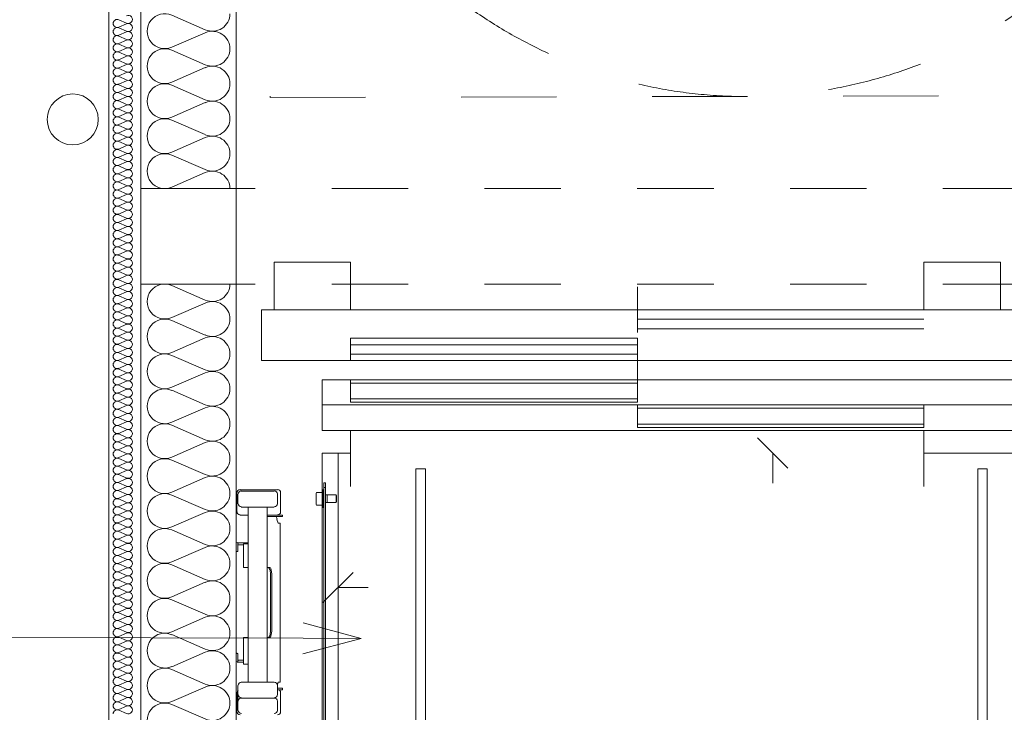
# Model space of a CAD drawing. Header units: millimetres. Extents: x 204754 to 495640, y -178579 to -98814.
# Tile 45 of 179: x 218993 to 220540, y -124961 to -123872. Entities that reach past the tile are written whole.
import ezdxf

# ---------------------------------------------------------------- set-up
doc = ezdxf.new("R2010")
doc.units = ezdxf.units.MM
doc.header["$MEASUREMENT"] = 0
doc.linetypes.add('Dashed', pattern=[300, 150, -150])
doc.linetypes.add('Przerywana', pattern=[240, 120, -120])
doc.layers.get('0').update_dxf_attribs({"color": 252, "lineweight": 5})
for name, color, linetype, lineweight in [('2D - Rysunki i Obrazki_Nr_pióra__47', 252, 'Continuous', 5), ('830-G Teksty Etykiety_Nr_pióra__64', 252, 'Continuous', 5), ('Nowe_320-W Umeblowanie_Nr_pióra__103', 252, 'Continuous', 5), ('Nowe_320-W Umeblowanie_Nr_pióra__181', 252, 'Continuous', 5), ('Nowe_820-G Rysunki Obrazki_Nr_pióra__1', 252, 'Continuous', 5), ('Nowe_820-G Rysunki Obrazki_Nr_pióra__161', 252, 'Continuous', 5), ('Nowe_820-G Rysunki Obrazki_Nr_pióra__27', 252, 'Continuous', 5), ('Nowe_820-G Rysunki Obrazki_Nr_pióra__84', 252, 'Continuous', 5), ('Nowe_Nowe_220(1)-A Ściany zewnętrzne_Nr_pióra__1', 252, 'Continuous', 5)]:
    doc.layers.add(name, color=color, linetype=linetype, lineweight=lineweight)

# ---------------------------------------------------------------- blocks, each defined once
blk = doc.blocks.new('podkład 20251118')
at = {"color": 252, "linetype": 'Continuous', "lineweight": 5}
for p, q in [((220199.9, -124576.8), (220152.4, -124529.3)), ((220176.1, -124553.1), (220176.1, -124600.6)), ((219517.2, -124740.6), (219469.7, -124788.1)), ((219493.4, -124764.4), (219540.9, -124764.4)), ((219529.6, -124844.3), (219438.4, -124844.1))]:
    blk.add_line(p, q, dxfattribs=at)
at = {"color": 252, "linetype": 'Continuous', "lineweight": 5, "flags": 128}
blk.add_lwpolyline([(219438.4, -124819.7), (219529.6, -124844.3), (219438.3, -124868.6)], dxfattribs=at)
at = {"layer": '2D - Rysunki i Obrazki_Nr_pióra__47', "color": 252, "linetype": 'Dashed', "lineweight": 5}
for p, q in [((219382.9, -122492.2), (219386.6, -123994.6)), ((219386.6, -123994.6), (220887, -123990.9))]:
    blk.add_line(p, q, dxfattribs=at)
blk.add_circle((220135.8, -123242.8), 750.2, dxfattribs=at)
at = {"layer": '830-G Teksty Etykiety_Nr_pióra__64', "color": 252, "linetype": 'Continuous', "lineweight": 5}
blk.add_line((219438.4, -124844.1), (214933.4, -124834.7), dxfattribs=at)
at = {"layer": 'Nowe_320-W Umeblowanie_Nr_pióra__103', "color": 252, "linetype": 'Continuous', "lineweight": 5}
for p, q in [((219232.3, -123865.2), (219284.8, -123888.1)), ((219284.8, -123892.7), (219232.3, -123915.5)), ((219232.3, -123920.2), (219284.8, -123943)), ((219284.8, -123947.6), (219232.3, -123970.5)), ((219232.3, -123975.1), (219284.8, -123998)), ((219284.8, -124002.6), (219232.3, -124025.5)), ((219232.3, -124030.1), (219284.8, -124052.9)), ((219284.8, -124057.6), (219232.3, -124080.4)), ((219232.3, -124085), (219284.8, -124107.9)), ((219284.8, -124112.5), (219232.3, -124135.4)), ((219232.3, -124290), (219284.8, -124312.8)), ((219284.8, -124317.4), (219232.3, -124340.2)), ((219232.3, -124344.8), (219284.8, -124367.7)), ((219284.8, -124372.3), (219232.3, -124395.1)), ((219232.3, -124399.7), (219284.8, -124422.5)), ((219284.8, -124427.1), (219232.3, -124449.9)), ((219232.3, -124454.5), (219284.8, -124477.4)), ((219284.8, -124482), (219232.3, -124504.8)), ((219232.3, -124509.4), (219284.8, -124532.2)), ((219284.8, -124536.8), (219232.3, -124559.6)), ((219232.3, -124564.3), (219284.8, -124587.1)), ((219284.8, -124591.7), (219232.3, -124614.5)), ((219232.3, -124619.1), (219284.8, -124641.9)), ((219284.8, -124646.5), (219232.3, -124669.3)), ((219232.3, -124674), (219284.8, -124696.8)), ((219284.8, -124701.4), (219232.3, -124724.2)), ((219232.3, -124728.8), (219284.8, -124751.6)), ((219284.8, -124756.2), (219232.3, -124779.1)), ((219232.3, -124783.7), (219284.8, -124806.5)), ((219284.8, -124811.1), (219232.3, -124833.9)), ((219232.3, -124838.5), (219284.8, -124861.3)), ((219284.8, -124865.9), (219232.3, -124888.8)), ((219232.3, -124893.4), (219284.8, -124916.2)), ((219284.8, -124920.8), (219232.3, -124943.6)), ((219232.3, -124948.2), (219284.8, -124971))]:
    blk.add_line(p, q, dxfattribs=at)
at = {"layer": 'Nowe_320-W Umeblowanie_Nr_pióra__103', "color": 252, "linetype": 'Continuous', "lineweight": 5, "extrusion": (0, 0, -1)}
for centre, major_axis, ratio, start_param, end_param in [((219221.2, -123890.4), (27.6, 0), 0.993872, 1.158002, 5.125182), ((219295.9, -123862.9), (27.6, 0), 0.993872, 0, 1.98359), ((219295.9, -123917.9), (-27.6, 0), 0.993872, 1.158003, 3.141593), ((219221.2, -123945.3), (27.6, 0), 0.993872, 1.158002, 5.125182), ((219295.9, -123917.9), (27.6, 0), 0.993872, 0, 1.98359), ((219295.9, -123972.8), (-27.6, 0), 0.993872, 1.158003, 3.141593), ((219221.2, -124000.3), (27.6, 0), 0.993872, 1.158002, 5.125182), ((219295.9, -123972.8), (27.6, 0), 0.993872, 0, 1.98359), ((219295.9, -124027.8), (-27.6, 0), 0.993872, 1.158003, 3.141593), ((219221.2, -124055.2), (27.6, 0), 0.993872, 1.158002, 5.125182), ((219295.9, -124027.8), (27.6, 0), 0.993872, 0, 1.98359), ((219295.9, -124082.7), (-27.6, 0), 0.993872, 1.158003, 3.141593), ((219221.2, -124110.2), (27.6, 0), 0.993872, 1.158002, 5.125182), ((219295.9, -124082.7), (27.6, 0), 0.993872, 0, 1.98359), ((219295.9, -124137.7), (-27.6, 0), 0.993872, 1.158003, 3.141593), ((219221.2, -124315.1), (-27.6, 0), 0.991967, 4.299595, 8.266775), ((219295.9, -124287.7), (27.6, 0), 0.991967, 0, 1.98359), ((219295.9, -124342.5), (-27.6, 0), 0.991967, 1.158003, 3.141593), ((219221.2, -124370), (-27.6, 0), 0.991967, 4.299595, 8.266775), ((219295.9, -124342.5), (27.6, 0), 0.991967, 0, 1.98359), ((219295.9, -124397.4), (27.6, 0), 0.991967, 4.299596, 6.283185), ((219221.2, -124424.8), (27.6, 0), 0.991967, 1.158002, 5.125182), ((219295.9, -124397.4), (27.6, 0), 0.991967, 0, 1.98359), ((219295.9, -124452.2), (-27.6, 0), 0.991967, 1.158003, 3.141593), ((219221.2, -124479.7), (-27.6, 0), 0.991967, 4.299595, 8.266775), ((219295.9, -124452.2), (27.6, 0), 0.991967, 0, 1.98359), ((219295.9, -124507.1), (-27.6, 0), 0.991967, 1.158003, 3.141593), ((219221.2, -124534.5), (-27.6, 0), 0.991967, 4.299595, 8.266775), ((219295.9, -124507.1), (27.6, 0), 0.991967, 0, 1.98359), ((219295.9, -124561.9), (27.6, 0), 0.991967, 4.299596, 6.283185), ((219221.2, -124589.4), (-27.6, 0), 0.991967, 4.299595, 8.266775), ((219295.9, -124561.9), (27.6, 0), 0.991967, 0, 1.98359), ((219295.9, -124616.8), (27.6, 0), 0.991967, 4.299596, 6.283185), ((219221.2, -124644.2), (27.6, 0), 0.991967, 1.158002, 5.125182), ((219295.9, -124616.8), (27.6, 0), 0.991967, 0, 1.98359), ((219295.9, -124671.7), (-27.6, 0), 0.991967, 1.158003, 3.141593), ((219221.2, -124699.1), (-27.6, 0), 0.991967, 4.299595, 8.266775), ((219295.9, -124671.7), (27.6, 0), 0.991967, 0, 1.98359), ((219295.9, -124726.5), (-27.6, 0), 0.991967, 1.158003, 3.141593), ((219221.2, -124753.9), (-27.6, 0), 0.991967, 4.299595, 8.266775), ((219295.9, -124726.5), (27.6, 0), 0.991967, 0, 1.98359), ((219295.9, -124781.4), (27.6, 0), 0.991967, 4.299596, 6.283185), ((219221.2, -124808.8), (-27.6, 0), 0.991967, 4.299595, 8.266775), ((219295.9, -124781.4), (27.6, 0), 0.991967, 0, 1.98359), ((219295.9, -124836.2), (27.6, 0), 0.991967, 4.299596, 6.283185), ((219221.2, -124863.6), (27.6, 0), 0.991967, 1.158002, 5.125182), ((219295.9, -124836.2), (27.6, 0), 0.991967, 0, 1.98359), ((219295.9, -124891.1), (-27.6, 0), 0.991967, 1.158003, 3.141593), ((219221.2, -124918.5), (-27.6, 0), 0.991967, 4.299595, 8.266775), ((219295.9, -124891.1), (27.6, 0), 0.991967, 0, 1.98359), ((219295.9, -124945.9), (-27.6, 0), 0.991967, 1.158003, 3.141593), ((219221.2, -124973.3), (-27.6, 0), 0.991967, 4.299595, 8.266775), ((219295.9, -124945.9), (27.6, 0), 0.991967, 0, 1.98359)]:
    blk.add_ellipse(centre, major_axis=major_axis, ratio=ratio, start_param=start_param, end_param=end_param, dxfattribs=at)
at = {"layer": 'Nowe_320-W Umeblowanie_Nr_pióra__181', "color": 252, "linetype": 'Continuous', "lineweight": 5}
for p, q in [((219161.3, -123877.7), (219149.2, -123872.4)), ((219149.2, -123884.1), (219161.3, -123878.7)), ((219161.3, -123890.4), (219149.2, -123885.1)), ((219149.2, -123896.8), (219161.3, -123891.5)), ((219161.3, -123903.2), (219149.2, -123897.9)), ((219149.2, -123909.6), (219161.3, -123904.3)), ((219161.3, -123916), (219149.2, -123910.7)), ((219149.2, -123922.3), (219161.3, -123917)), ((219161.3, -123928.7), (219149.2, -123923.4)), ((219149.2, -123935.1), (219161.3, -123929.8)), ((219161.3, -123941.5), (219149.2, -123936.2)), ((219149.2, -123947.9), (219161.3, -123942.6)), ((219161.3, -123954.2), (219149.2, -123948.9)), ((219149.2, -123960.6), (219161.3, -123955.3)), ((219161.3, -123967), (219149.2, -123961.7)), ((219149.2, -123973.4), (219161.3, -123968.1)), ((219161.3, -123979.8), (219149.2, -123974.5)), ((219149.2, -123986.2), (219161.3, -123980.8)), ((219161.3, -123992.5), (219149.2, -123987.2)), ((219149.2, -123998.9), (219161.3, -123993.6)), ((219161.3, -124005.3), (219149.2, -124000)), ((219149.2, -124011.7), (219161.3, -124006.4)), ((219161.3, -124018.1), (219149.2, -124012.8)), ((219149.2, -124024.4), (219161.3, -124019.1)), ((219161.3, -124030.8), (219149.2, -124025.5)), ((219149.2, -124037.2), (219161.3, -124031.9)), ((219161.3, -124043.6), (219149.2, -124038.3)), ((219149.2, -124050), (219161.3, -124044.7)), ((219161.3, -124056.3), (219149.2, -124051)), ((219149.2, -124062.7), (219161.3, -124057.4)), ((219161.3, -124069.1), (219149.2, -124063.8)), ((219149.2, -124075.5), (219161.3, -124070.2)), ((219161.3, -124081.9), (219149.2, -124076.6)), ((219149.2, -124088.3), (219161.3, -124082.9)), ((219161.3, -124094.6), (219149.2, -124089.3)), ((219149.2, -124101), (219161.3, -124095.7)), ((219161.3, -124107.4), (219149.2, -124102.1)), ((219149.2, -124113.8), (219161.3, -124108.5)), ((219161.3, -124120.2), (219149.2, -124114.8)), ((219149.2, -124126.5), (219161.3, -124121.2)), ((219161.3, -124132.9), (219149.2, -124127.6)), ((219149.2, -124139.3), (219161.3, -124134)), ((219161.3, -124145.7), (219149.2, -124140.4)), ((219149.2, -124152.1), (219161.3, -124146.8)), ((219161.3, -124158.4), (219149.2, -124153.1)), ((219149.2, -124164.8), (219161.3, -124159.5)), ((219161.3, -124171.2), (219149.2, -124165.9)), ((219149.2, -124177.6), (219161.3, -124172.3)), ((219161.3, -124184), (219149.2, -124178.7)), ((219149.2, -124190.3), (219161.3, -124185)), ((219161.3, -124196.7), (219149.2, -124191.4)), ((219149.2, -124203.1), (219161.3, -124197.8)), ((219161.3, -124209.5), (219149.2, -124204.2)), ((219149.2, -124215.9), (219161.3, -124210.6)), ((219161.3, -124222.3), (219149.2, -124216.9)), ((219149.2, -124228.6), (219161.3, -124223.3)), ((219161.3, -124235), (219149.2, -124229.7)), ((219149.2, -124241.4), (219161.3, -124236.1)), ((219161.3, -124247.8), (219149.2, -124242.5)), ((219149.2, -124254.2), (219161.3, -124248.8)), ((219161.3, -124260.5), (219149.2, -124255.2)), ((219149.2, -124266.9), (219161.3, -124261.6)), ((219161.3, -124273.3), (219149.2, -124268)), ((219149.2, -124279.7), (219161.3, -124274.4)), ((219161.3, -124286.1), (219149.2, -124280.8)), ((219149.2, -124292.4), (219161.3, -124287.1)), ((219161.3, -124298.8), (219149.2, -124293.5)), ((219149.2, -124305.2), (219161.3, -124299.9)), ((219161.3, -124311.6), (219149.2, -124306.3)), ((219149.2, -124318), (219161.3, -124312.7)), ((219161.3, -124324.3), (219149.2, -124319)), ((219149.2, -124330.7), (219161.3, -124325.4)), ((219161.3, -124337.1), (219149.2, -124331.8)), ((219149.2, -124343.5), (219161.3, -124338.2)), ((219161.3, -124349.9), (219149.2, -124344.6)), ((219149.2, -124356.3), (219161.3, -124350.9)), ((219161.3, -124362.6), (219149.2, -124357.3)), ((219149.2, -124369), (219161.3, -124363.7)), ((219161.3, -124375.4), (219149.2, -124370.1)), ((219149.2, -124381.8), (219161.3, -124376.5)), ((219161.3, -124388.2), (219149.2, -124382.9)), ((219149.2, -124394.5), (219161.3, -124389.2)), ((219161.3, -124400.9), (219149.2, -124395.6)), ((219149.2, -124407.3), (219161.3, -124402)), ((219161.3, -124413.7), (219149.2, -124408.4)), ((219149.2, -124420.1), (219161.3, -124414.8)), ((219161.3, -124426.4), (219149.2, -124421.1)), ((219149.2, -124432.8), (219161.3, -124427.5)), ((219161.3, -124439.2), (219149.2, -124433.9)), ((219149.2, -124445.6), (219161.3, -124440.3)), ((219161.3, -124452), (219149.2, -124446.7)), ((219149.2, -124458.4), (219161.3, -124453)), ((219161.3, -124464.7), (219149.2, -124459.4)), ((219149.2, -124471.1), (219161.3, -124465.8)), ((219161.3, -124477.5), (219149.2, -124472.2)), ((219149.2, -124483.9), (219161.3, -124478.6)), ((219161.3, -124490.3), (219149.2, -124484.9)), ((219149.2, -124496.6), (219161.3, -124491.3)), ((219161.3, -124503), (219149.2, -124497.7)), ((219149.2, -124509.4), (219161.3, -124504.1)), ((219161.3, -124515.8), (219149.2, -124510.5)), ((219149.2, -124522.2), (219161.3, -124516.9)), ((219161.3, -124528.5), (219149.2, -124523.2)), ((219149.2, -124534.9), (219161.3, -124529.6)), ((219161.3, -124541.3), (219149.2, -124536)), ((219149.2, -124547.7), (219161.3, -124542.4)), ((219161.3, -124554.1), (219149.2, -124548.8)), ((219149.2, -124560.4), (219161.3, -124555.1)), ((219161.3, -124566.8), (219149.2, -124561.5)), ((219149.2, -124573.2), (219161.3, -124567.9)), ((219161.3, -124579.6), (219149.2, -124574.3)), ((219149.2, -124586), (219161.3, -124580.7)), ((219161.3, -124592.4), (219149.2, -124587)), ((219149.2, -124598.7), (219161.3, -124593.4)), ((219161.3, -124605.1), (219149.2, -124599.8)), ((219149.2, -124611.5), (219161.3, -124606.2)), ((219161.3, -124617.9), (219149.2, -124612.6)), ((219149.2, -124624.3), (219161.3, -124618.9)), ((219161.3, -124630.6), (219149.2, -124625.3)), ((219149.2, -124637), (219161.3, -124631.7)), ((219161.3, -124643.4), (219149.2, -124638.1)), ((219149.2, -124649.8), (219161.3, -124644.5)), ((219161.3, -124656.2), (219149.2, -124650.9)), ((219149.2, -124662.5), (219161.3, -124657.2)), ((219161.3, -124668.9), (219149.2, -124663.6)), ((219149.2, -124675.3), (219161.3, -124670)), ((219161.3, -124681.7), (219149.2, -124676.4)), ((219149.2, -124688.1), (219161.3, -124682.8)), ((219161.3, -124694.4), (219149.2, -124689.1)), ((219149.2, -124700.8), (219161.3, -124695.5)), ((219161.3, -124707.2), (219149.2, -124701.9)), ((219149.2, -124713.6), (219161.3, -124708.3)), ((219161.3, -124720), (219149.2, -124714.7)), ((219149.2, -124726.4), (219161.3, -124721)), ((219161.3, -124732.7), (219149.2, -124727.4)), ((219149.2, -124739.1), (219161.3, -124733.8)), ((219161.3, -124745.5), (219149.2, -124740.2)), ((219149.2, -124751.9), (219161.3, -124746.6)), ((219161.3, -124758.3), (219149.2, -124753)), ((219149.2, -124764.6), (219161.3, -124759.3)), ((219161.3, -124771), (219149.2, -124765.7)), ((219149.2, -124777.4), (219161.3, -124772.1)), ((219161.3, -124783.8), (219149.2, -124778.5)), ((219149.2, -124790.2), (219161.3, -124784.9)), ((219161.3, -124796.5), (219149.2, -124791.2)), ((219149.2, -124802.9), (219161.3, -124797.6)), ((219161.3, -124809.3), (219149.2, -124804)), ((219149.2, -124815.7), (219161.3, -124810.4)), ((219161.3, -124822.1), (219149.2, -124816.8)), ((219149.2, -124828.5), (219161.3, -124823.1)), ((219161.3, -124834.8), (219149.2, -124829.5)), ((219149.2, -124841.2), (219161.3, -124835.9)), ((219161.3, -124847.6), (219149.2, -124842.3)), ((219149.2, -124854), (219161.3, -124848.7)), ((219161.3, -124860.4), (219149.2, -124855)), ((219149.2, -124866.7), (219161.3, -124861.4)), ((219161.3, -124873.1), (219149.2, -124867.8)), ((219149.2, -124879.5), (219161.3, -124874.2)), ((219161.3, -124885.9), (219149.2, -124880.6)), ((219149.2, -124892.3), (219161.3, -124887)), ((219161.3, -124898.6), (219149.2, -124893.3)), ((219149.2, -124905), (219161.3, -124899.7)), ((219161.3, -124911.4), (219149.2, -124906.1)), ((219149.2, -124917.8), (219161.3, -124912.5)), ((219161.3, -124924.2), (219149.2, -124918.9)), ((219149.2, -124930.5), (219161.3, -124925.2)), ((219161.3, -124936.9), (219149.2, -124931.6)), ((219149.2, -124943.3), (219161.3, -124938)), ((219161.3, -124949.7), (219149.2, -124944.4)), ((219149.2, -124956.1), (219161.3, -124950.8)), ((219161.3, -124962.5), (219149.2, -124957.1))]:
    blk.add_line(p, q, dxfattribs=at)
at = {"layer": 'Nowe_320-W Umeblowanie_Nr_pióra__181', "color": 252, "linetype": 'Continuous', "lineweight": 5, "extrusion": (0, 0, -1)}
for centre, major_axis, start_param, end_param in [((219163.9, -123871.8), (-6.38, 0), 1.158002, 5.125182), ((219146.6, -123878.2), (6.38, 0), 3.141593, 5.125182), ((219146.6, -123878.2), (6.38, 0), 1.158004, 3.141593), ((219163.9, -123884.6), (6.38, 0), 4.299595, 8.266775), ((219146.6, -123891), (6.38, 0), 3.141593, 5.125182), ((219146.6, -123891), (6.38, 0), 1.158004, 3.141593), ((219163.9, -123897.4), (6.38, 0), 4.299595, 8.266775), ((219146.6, -123903.7), (6.38, 0), 3.141593, 5.125182), ((219146.6, -123903.7), (6.38, 0), 1.158004, 3.141593), ((219146.6, -123916.5), (6.38, 0), 3.141593, 5.125182), ((219163.9, -123910.1), (-6.38, 0), 1.158002, 5.125182), ((219146.6, -123916.5), (6.38, 0), 1.158004, 3.141593), ((219146.6, -123929.3), (6.38, 0), 3.141593, 5.125182), ((219163.9, -123922.9), (6.38, 0), 4.299595, 8.266775), ((219146.6, -123929.3), (6.38, 0), 1.158004, 3.141593), ((219146.6, -123942), (6.38, 0), 3.141593, 5.125182), ((219146.6, -123942), (6.38, 0), 1.158004, 3.141593), ((219163.9, -123935.6), (6.38, 0), 4.299595, 8.266775), ((219163.9, -123948.4), (-6.38, 0), 1.158002, 5.125182), ((219146.6, -123954.8), (6.38, 0), 3.141593, 5.125182), ((219146.6, -123954.8), (6.38, 0), 1.158004, 3.141593), ((219163.9, -123961.2), (6.38, 0), 4.299595, 8.266775), ((219146.6, -123967.5), (6.38, 0), 3.141593, 5.125182), ((219146.6, -123967.5), (6.38, 0), 1.158004, 3.141593), ((219146.6, -123980.3), (6.38, 0), 3.141593, 5.125182), ((219163.9, -123973.9), (6.38, 0), 4.299595, 8.266775), ((219146.6, -123980.3), (6.38, 0), 1.158004, 3.141593), ((219146.6, -123993.1), (6.38, 0), 3.141593, 5.125182), ((219163.9, -123986.7), (-6.38, 0), 1.158002, 5.125182), ((219146.6, -123993.1), (6.38, 0), 1.158004, 3.141593), ((219146.6, -124005.8), (6.38, 0), 3.141593, 5.125182), ((219163.9, -123999.5), (6.38, 0), 4.299595, 8.266775), ((219146.6, -124005.8), (6.38, 0), 1.158004, 3.141593), ((219146.6, -124018.6), (6.38, 0), 3.141593, 5.125182), ((219146.6, -124018.6), (6.38, 0), 1.158004, 3.141593), ((219163.9, -124012.2), (6.38, 0), 4.299595, 8.266775), ((219163.9, -124025), (-6.38, 0), 1.158002, 5.125182), ((219146.6, -124031.4), (6.38, 0), 3.141593, 5.125182), ((219146.6, -124031.4), (6.38, 0), 1.158004, 3.141593), ((219163.9, -124037.7), (6.38, 0), 4.299595, 8.266775), ((219146.6, -124044.1), (6.38, 0), 3.141593, 5.125182), ((219146.6, -124044.1), (6.38, 0), 1.158004, 3.141593), ((219146.6, -124056.9), (6.38, 0), 3.141593, 5.125182), ((219163.9, -124050.5), (6.38, 0), 4.299595, 8.266775), ((219146.6, -124056.9), (6.38, 0), 1.158004, 3.141593), ((219146.6, -124069.6), (6.38, 0), 3.141593, 5.125182), ((219163.9, -124063.3), (-6.38, 0), 1.158002, 5.125182), ((219146.6, -124069.6), (6.38, 0), 1.158004, 3.141593), ((219146.6, -124082.4), (6.38, 0), 3.141593, 5.125182), ((219163.9, -124076), (6.38, 0), 4.299595, 8.266775), ((219163.9, -124088.8), (6.38, 0), 4.299595, 8.266775), ((219146.6, -124082.4), (6.38, 0), 1.158004, 3.141593), ((219146.6, -124095.2), (6.38, 0), 3.141593, 5.125182), ((219146.6, -124095.2), (6.38, 0), 1.158004, 3.141593), ((219163.9, -124101.5), (-6.38, 0), 1.158002, 5.125182), ((219146.6, -124107.9), (6.38, 0), 3.141593, 5.125182), ((219146.6, -124107.9), (6.38, 0), 1.158004, 3.141593), ((219163.9, -124114.3), (6.38, 0), 4.299595, 8.266775), ((219146.6, -124120.7), (6.38, 0), 3.141593, 5.125182), ((219146.6, -124120.7), (6.38, 0), 1.158004, 3.141593), ((219146.6, -124133.5), (6.38, 0), 3.141593, 5.125182), ((219163.9, -124127.1), (6.38, 0), 4.299595, 8.266775), ((219146.6, -124133.5), (6.38, 0), 1.158004, 3.141593), ((219146.6, -124146.2), (6.38, 0), 3.141593, 5.125182), ((219163.9, -124139.8), (-6.38, 0), 1.158002, 5.125182), ((219146.6, -124146.2), (6.38, 0), 1.158004, 3.141593), ((219146.6, -124159), (6.38, 0), 3.141593, 5.125182), ((219146.6, -124159), (6.38, 0), 1.158004, 3.141593), ((219163.9, -124152.6), (6.38, 0), 4.299595, 8.266775), ((219163.9, -124165.4), (6.38, 0), 4.299595, 8.266775), ((219146.6, -124171.7), (6.38, 0), 3.141593, 5.125182), ((219146.6, -124171.7), (6.38, 0), 1.158004, 3.141593), ((219163.9, -124178.1), (-6.38, 0), 1.158002, 5.125182), ((219146.6, -124184.5), (6.38, 0), 3.141593, 5.125182), ((219146.6, -124184.5), (6.38, 0), 1.158004, 3.141593), ((219146.6, -124197.3), (6.38, 0), 3.141593, 5.125182), ((219163.9, -124190.9), (6.38, 0), 4.299595, 8.266775), ((219146.6, -124197.3), (6.38, 0), 1.158004, 3.141593), ((219146.6, -124210), (6.38, 0), 3.141593, 5.125182), ((219163.9, -124203.6), (6.38, 0), 4.299595, 8.266775), ((219146.6, -124210), (6.38, 0), 1.158004, 3.141593), ((219146.6, -124222.8), (6.38, 0), 3.141593, 5.125182), ((219163.9, -124216.4), (-6.38, 0), 1.158002, 5.125182), ((219146.6, -124222.8), (6.38, 0), 1.158004, 3.141593), ((219146.6, -124235.6), (6.38, 0), 3.141593, 5.125182), ((219146.6, -124235.6), (6.38, 0), 1.158004, 3.141593), ((219163.9, -124229.2), (6.38, 0), 4.299595, 8.266775), ((219163.9, -124241.9), (6.38, 0), 4.299595, 8.266775), ((219146.6, -124248.3), (6.38, 0), 3.141593, 5.125182), ((219146.6, -124248.3), (6.38, 0), 1.158004, 3.141593), ((219163.9, -124254.7), (-6.38, 0), 1.158002, 5.125182), ((219146.6, -124261.1), (6.38, 0), 3.141593, 5.125182), ((219146.6, -124261.1), (6.38, 0), 1.158004, 3.141593), ((219146.6, -124273.8), (6.38, 0), 3.141593, 5.125182), ((219163.9, -124267.5), (6.38, 0), 4.299595, 8.266775), ((219146.6, -124273.8), (6.38, 0), 1.158004, 3.141593), ((219146.6, -124286.6), (6.38, 0), 3.141593, 5.125182), ((219163.9, -124280.2), (-6.38, 0), 1.158002, 5.125182), ((219146.6, -124286.6), (6.38, 0), 1.158004, 3.141593), ((219146.6, -124299.4), (6.38, 0), 3.141593, 5.125182), ((219163.9, -124293), (-6.38, 0), 1.158002, 5.125182), ((219163.9, -124305.7), (6.38, 0), 4.299595, 8.266775), ((219146.6, -124299.4), (6.38, 0), 1.158004, 3.141593), ((219146.6, -124312.1), (6.38, 0), 3.141593, 5.125182), ((219146.6, -124312.1), (6.38, 0), 1.158004, 3.141593), ((219163.9, -124318.5), (-6.38, 0), 1.158002, 5.125182), ((219146.6, -124324.9), (6.38, 0), 3.141593, 5.125182), ((219146.6, -124324.9), (6.38, 0), 1.158004, 3.141593), ((219163.9, -124331.3), (-6.38, 0), 1.158002, 5.125182), ((219146.6, -124337.6), (6.38, 0), 3.141593, 5.125182), ((219146.6, -124337.6), (6.38, 0), 1.158004, 3.141593), ((219146.6, -124350.4), (6.38, 0), 3.141593, 5.125182), ((219163.9, -124344), (6.38, 0), 4.299595, 8.266775), ((219146.6, -124350.4), (6.38, 0), 1.158004, 3.141593), ((219146.6, -124363.2), (6.38, 0), 3.141593, 5.125182), ((219163.9, -124356.8), (-6.38, 0), 1.158002, 5.125182), ((219146.6, -124363.2), (6.38, 0), 1.158004, 3.141593), ((219146.6, -124375.9), (6.38, 0), 3.141593, 5.125182), ((219146.6, -124375.9), (6.38, 0), 1.158004, 3.141593), ((219163.9, -124369.6), (-6.38, 0), 1.158002, 5.125182), ((219163.9, -124382.3), (6.38, 0), 4.299595, 8.266775), ((219146.6, -124388.7), (6.38, 0), 3.141593, 5.125182), ((219146.6, -124388.7), (6.38, 0), 1.158004, 3.141593), ((219163.9, -124395.1), (-6.38, 0), 1.158002, 5.125182), ((219146.6, -124401.5), (6.38, 0), 3.141593, 5.125182), ((219146.6, -124401.5), (6.38, 0), 1.158004, 3.141593), ((219163.9, -124407.8), (-6.38, 0), 1.158002, 5.125182), ((219146.6, -124414.2), (6.38, 0), 3.141593, 5.125182), ((219146.6, -124414.2), (6.38, 0), 1.158004, 3.141593), ((219146.6, -124427), (6.38, 0), 3.141593, 5.125182), ((219163.9, -124420.6), (6.38, 0), 4.299595, 8.266775), ((219146.6, -124427), (-6.38, 0), 4.299596, 6.283185), ((219146.6, -124439.7), (6.38, 0), 3.141593, 5.125182), ((219163.9, -124433.4), (-6.38, 0), 1.158002, 5.125182), ((219146.6, -124439.7), (6.38, 0), 1.158004, 3.141593), ((219146.6, -124452.5), (6.38, 0), 3.141593, 5.125182), ((219146.6, -124452.5), (6.38, 0), 1.158004, 3.141593), ((219163.9, -124446.1), (-6.38, 0), 1.158002, 5.125182), ((219163.9, -124458.9), (6.38, 0), 4.299595, 8.266775), ((219146.6, -124465.3), (6.38, 0), 3.141593, 5.125182), ((219146.6, -124465.3), (6.38, 0), 1.158004, 3.141593), ((219163.9, -124471.6), (-6.38, 0), 1.158002, 5.125182), ((219146.6, -124478), (6.38, 0), 3.141593, 5.125182), ((219146.6, -124478), (6.38, 0), 1.158004, 3.141593), ((219146.6, -124490.8), (6.38, 0), 3.141593, 5.125182), ((219163.9, -124484.4), (-6.38, 0), 1.158002, 5.125182), ((219146.6, -124490.8), (6.38, 0), 1.158004, 3.141593), ((219146.6, -124503.6), (6.38, 0), 3.141593, 5.125182), ((219163.9, -124497.2), (6.38, 0), 4.299595, 8.266775), ((219146.6, -124503.6), (6.38, 0), 1.158004, 3.141593), ((219146.6, -124516.3), (6.38, 0), 3.141593, 5.125182), ((219163.9, -124509.9), (-6.38, 0), 1.158002, 5.125182), ((219146.6, -124516.3), (6.38, 0), 1.158004, 3.141593), ((219146.6, -124529.1), (6.38, 0), 3.141593, 5.125182), ((219146.6, -124529.1), (6.38, 0), 1.158004, 3.141593), ((219163.9, -124522.7), (-6.38, 0), 1.158002, 5.125182), ((219163.9, -124535.5), (6.38, 0), 4.299595, 8.266775), ((219146.6, -124541.8), (6.38, 0), 3.141593, 5.125182), ((219146.6, -124541.8), (6.38, 0), 1.158004, 3.141593), ((219163.9, -124548.2), (-6.38, 0), 1.158002, 5.125182), ((219146.6, -124554.6), (6.38, 0), 3.141593, 5.125182), ((219146.6, -124554.6), (6.38, 0), 1.158004, 3.141593), ((219146.6, -124567.4), (6.38, 0), 3.141593, 5.125182), ((219163.9, -124561), (6.38, 0), 4.299595, 8.266775), ((219146.6, -124567.4), (6.38, 0), 1.158004, 3.141593), ((219146.6, -124580.1), (6.38, 0), 3.141593, 5.125182), ((219163.9, -124573.7), (6.38, 0), 4.299595, 8.266775), ((219146.6, -124580.1), (6.38, 0), 1.158004, 3.141593), ((219146.6, -124592.9), (6.38, 0), 3.141593, 5.125182), ((219163.9, -124586.5), (-6.38, 0), 1.158002, 5.125182), ((219163.9, -124599.3), (6.38, 0), 4.299595, 8.266775), ((219146.6, -124592.9), (6.38, 0), 1.158004, 3.141593), ((219146.6, -124605.7), (6.38, 0), 3.141593, 5.125182), ((219146.6, -124605.7), (6.38, 0), 1.158004, 3.141593), ((219163.9, -124612), (6.38, 0), 4.299595, 8.266775), ((219146.6, -124618.4), (6.38, 0), 3.141593, 5.125182), ((219146.6, -124618.4), (6.38, 0), 1.158004, 3.141593), ((219163.9, -124624.8), (-6.38, 0), 1.158002, 5.125182), ((219146.6, -124631.2), (6.38, 0), 3.141593, 5.125182), ((219146.6, -124631.2), (6.38, 0), 1.158004, 3.141593), ((219146.6, -124643.9), (6.38, 0), 3.141593, 5.125182), ((219163.9, -124637.6), (6.38, 0), 4.299595, 8.266775), ((219146.6, -124643.9), (6.38, 0), 1.158004, 3.141593), ((219146.6, -124656.7), (6.38, 0), 3.141593, 5.125182), ((219163.9, -124650.3), (6.38, 0), 4.299595, 8.266775), ((219146.6, -124656.7), (6.38, 0), 1.158004, 3.141593), ((219146.6, -124669.5), (6.38, 0), 3.141593, 5.125182), ((219146.6, -124669.5), (6.38, 0), 1.158004, 3.141593), ((219163.9, -124663.1), (-6.38, 0), 1.158002, 5.125182), ((219163.9, -124675.8), (6.38, 0), 4.299595, 8.266775), ((219146.6, -124682.2), (6.38, 0), 3.141593, 5.125182), ((219146.6, -124682.2), (6.38, 0), 1.158004, 3.141593), ((219163.9, -124688.6), (6.38, 0), 4.299595, 8.266775), ((219146.6, -124695), (6.38, 0), 3.141593, 5.125182), ((219146.6, -124695), (6.38, 0), 1.158004, 3.141593), ((219163.9, -124701.4), (-6.38, 0), 1.158002, 5.125182), ((219146.6, -124707.7), (6.38, 0), 3.141593, 5.125182), ((219146.6, -124707.7), (6.38, 0), 1.158004, 3.141593), ((219146.6, -124720.5), (6.38, 0), 3.141593, 5.125182), ((219163.9, -124714.1), (6.38, 0), 4.299595, 8.266775), ((219146.6, -124720.5), (6.38, 0), 1.158004, 3.141593), ((219146.6, -124733.3), (6.38, 0), 3.141593, 5.125182), ((219163.9, -124726.9), (6.38, 0), 4.299595, 8.266775), ((219146.6, -124733.3), (6.38, 0), 1.158004, 3.141593), ((219146.6, -124746), (6.38, 0), 3.141593, 5.125182), ((219146.6, -124746), (6.38, 0), 1.158004, 3.141593), ((219163.9, -124739.7), (-6.38, 0), 1.158002, 5.125182), ((219163.9, -124752.4), (6.38, 0), 4.299595, 8.266775), ((219146.6, -124758.8), (6.38, 0), 3.141593, 5.125182), ((219146.6, -124758.8), (6.38, 0), 1.158004, 3.141593), ((219163.9, -124765.2), (6.38, 0), 4.299595, 8.266775), ((219146.6, -124771.6), (6.38, 0), 3.141593, 5.125182), ((219146.6, -124771.6), (6.38, 0), 1.158004, 3.141593), ((219146.6, -124784.3), (6.38, 0), 3.141593, 5.125182), ((219163.9, -124777.9), (-6.38, 0), 1.158002, 5.125182), ((219146.6, -124784.3), (6.38, 0), 1.158004, 3.141593), ((219146.6, -124797.1), (6.38, 0), 3.141593, 5.125182), ((219163.9, -124790.7), (6.38, 0), 4.299595, 8.266775), ((219146.6, -124797.1), (6.38, 0), 1.158004, 3.141593), ((219146.6, -124809.8), (6.38, 0), 3.141593, 5.125182), ((219163.9, -124803.5), (6.38, 0), 4.299595, 8.266775), ((219146.6, -124809.8), (6.38, 0), 1.158004, 3.141593), ((219146.6, -124822.6), (6.38, 0), 3.141593, 5.125182), ((219146.6, -124822.6), (6.38, 0), 1.158004, 3.141593), ((219163.9, -124816.2), (-6.38, 0), 1.158002, 5.125182), ((219163.9, -124829), (6.38, 0), 4.299595, 8.266775), ((219146.6, -124835.4), (6.38, 0), 3.141593, 5.125182), ((219146.6, -124835.4), (6.38, 0), 1.158004, 3.141593), ((219163.9, -124841.8), (6.38, 0), 4.299595, 8.266775), ((219146.6, -124848.1), (6.38, 0), 3.141593, 5.125182), ((219146.6, -124848.1), (6.38, 0), 1.158004, 3.141593), ((219146.6, -124860.9), (6.38, 0), 3.141593, 5.125182), ((219163.9, -124854.5), (-6.38, 0), 1.158002, 5.125182), ((219146.6, -124860.9), (6.38, 0), 1.158004, 3.141593), ((219146.6, -124873.7), (6.38, 0), 3.141593, 5.125182), ((219163.9, -124867.3), (6.38, 0), 4.299595, 8.266775), ((219146.6, -124873.7), (6.38, 0), 1.158004, 3.141593), ((219146.6, -124886.4), (6.38, 0), 3.141593, 5.125182), ((219146.6, -124886.4), (6.38, 0), 1.158004, 3.141593), ((219163.9, -124880), (6.38, 0), 4.299595, 8.266775), ((219163.9, -124892.8), (-6.38, 0), 1.158002, 5.125182), ((219146.6, -124899.2), (6.38, 0), 3.141593, 5.125182), ((219146.6, -124899.2), (6.38, 0), 1.158004, 3.141593), ((219163.9, -124905.6), (6.38, 0), 4.299595, 8.266775), ((219146.6, -124911.9), (6.38, 0), 3.141593, 5.125182), ((219146.6, -124911.9), (6.38, 0), 1.158004, 3.141593), ((219163.9, -124918.3), (6.38, 0), 4.299595, 8.266775), ((219146.6, -124924.7), (6.38, 0), 3.141593, 5.125182), ((219146.6, -124924.7), (6.38, 0), 1.158004, 3.141593), ((219146.6, -124937.5), (6.38, 0), 3.141593, 5.125182), ((219163.9, -124931.1), (-6.38, 0), 1.158002, 5.125182), ((219146.6, -124937.5), (6.38, 0), 1.158004, 3.141593), ((219146.6, -124950.2), (6.38, 0), 3.141593, 5.125182), ((219163.9, -124943.8), (6.38, 0), 4.299595, 8.266775), ((219146.6, -124950.2), (6.38, 0), 1.158004, 3.141593), ((219146.6, -124963), (6.38, 0), 3.141593, 5.125182), ((219163.9, -124956.6), (6.38, 0), 4.299595, 8.266775)]:
    blk.add_ellipse(centre, major_axis=major_axis, ratio=0.99989, start_param=start_param, end_param=end_param, dxfattribs=at)
at = {"layer": 'Nowe_820-G Rysunki Obrazki_Nr_pióra__1', "color": 252, "linetype": 'Continuous', "lineweight": 5}
for p, q in [((219183.6, -122284), (219183.6, -124137.7)), ((219333.5, -122434), (219333.5, -126218.4)), ((219183.6, -124137.7), (219183.6, -124287.7)), ((219333.5, -124137.7), (219183.6, -124137.7)), ((219333.5, -124287.7), (219333.5, -124137.7)), ((219183.6, -124287.7), (219183.6, -126218.4)), ((219183.6, -124287.7), (219333.5, -124287.7))]:
    blk.add_line(p, q, dxfattribs=at)
at = {"layer": 'Nowe_820-G Rysunki Obrazki_Nr_pióra__161', "color": 252, "linetype": 'Continuous', "lineweight": 5}
for p, q in [((219393, -124328), (219393, -124253.2)), ((219393, -124253.2), (219513.2, -124253.2)), ((219513.2, -124253.2), (219513.2, -124328)), ((220533.9, -124253.2), (220413.7, -124253.2)), ((220413.7, -124253.2), (220413.7, -124328)), ((220533.9, -124328), (220533.9, -124253.2)), ((219963.5, -124363.8), (219963.5, -124292.2)), ((220902.3, -124328), (219373.2, -124328)), ((219373.2, -124328), (219373.2, -124407.9)), ((219373.2, -124407.9), (219373.2, -124328)), ((219513.2, -124328), (219393, -124328)), ((220413.7, -124328), (220533.9, -124328)), ((219963.5, -124342.7), (220413.7, -124342.7)), ((219963.5, -124358), (220413.7, -124358)), ((219513.2, -124407.9), (219513.2, -124372.7)), ((219513.2, -124372.7), (219963.5, -124372.7)), ((219963.5, -124372.7), (219963.5, -124407.9)), ((219513.2, -124383), (219963.5, -124383)), ((219513.2, -124397.7), (219963.5, -124397.7)), ((219963.5, -124448.2), (219963.5, -124399.6)), ((219373.2, -124407.9), (220902.3, -124407.9)), ((219963.5, -124407.9), (219513.2, -124407.9)), ((220901, -124438), (219468.5, -124438)), ((219468.5, -124438), (219468.5, -124517.9)), ((219513.2, -124473.2), (219513.2, -124438)), ((219513.2, -124438), (219963.5, -124438)), ((219963.5, -124438), (219963.5, -124473.2)), ((219513.2, -124443.1), (219963.5, -124443.1)), ((219513.2, -124468), (219963.5, -124468)), ((219468.5, -124477.6), (220901, -124477.6)), ((219963.5, -124473.2), (219513.2, -124473.2)), ((219963.5, -124512.8), (219963.5, -124477.6)), ((219963.5, -124477.6), (220413.7, -124477.6)), ((219963.5, -124482.7), (220413.7, -124482.7)), ((220413.7, -124477.6), (220413.7, -124512.8)), ((219963.5, -124507.7), (220413.7, -124507.7)), ((220413.7, -124512.8), (219963.5, -124512.8)), ((219468.5, -124517.9), (220901, -124517.9)), ((219513.2, -124553.1), (219513.2, -124517.9)), ((220413.7, -124553.1), (220413.7, -124517.9)), ((219468.5, -124553.1), (219513.2, -124553.1)), ((219468.5, -125953), (219468.5, -124553.1)), ((219493.4, -124553.1), (219493.4, -125953)), ((219493.4, -124553.1), (219493.4, -124605.5)), ((219513.2, -124553.1), (219513.2, -124605.5)), ((220618.4, -124553.1), (220413.7, -124553.1)), ((220413.7, -124553.1), (220413.7, -124605.5)), ((219630.9, -124578), (219615.6, -124578)), ((219615.6, -124578), (219615.6, -125928.1)), ((219615.6, -124578), (219615.6, -125928.1)), ((219615.6, -125928.1), (219615.6, -124578)), ((219630.9, -124578), (219615.6, -124578)), ((219615.6, -124578), (219615.6, -125928.1)), ((219615.6, -124578), (219615.6, -125928.1)), ((219615.6, -125928.1), (219615.6, -124578)), ((219630.9, -125928.1), (219630.9, -124578)), ((219630.9, -125928.1), (219630.9, -124578)), ((220498.1, -125928.1), (220498.1, -124578)), ((220498.1, -124578), (220512.8, -124578)), ((220498.1, -125928.1), (220498.1, -124578)), ((220498.1, -124578), (220512.8, -124578)), ((220512.8, -124578), (220512.8, -125928.1)), ((220512.8, -124578), (220512.8, -125928.1)), ((220512.8, -125928.1), (220512.8, -124578)), ((220512.8, -124578), (220512.8, -125928.1)), ((220512.8, -124578), (220512.8, -125928.1)), ((220512.8, -125928.1), (220512.8, -124578)), ((219471, -125285.4), (219471, -124599.8)), ((219473.6, -124599.8), (219471, -124599.8)), ((219473.6, -124607.5), (219471, -124607.5)), ((219473.6, -125285.4), (219473.6, -124599.8)), ((219334.2, -124645.8), (219334.2, -124615.8)), ((219336.1, -124633), (219336.1, -124617.7)), ((219398.1, -124610.7), (219339.3, -124610.7)), ((219393, -124613.2), (219341.2, -124613.2)), ((219398.1, -124633), (219398.1, -124617.7)), ((219403.2, -124615.8), (219403.2, -124645.8)), ((219458.9, -124616.4), (219459.5, -124615.1)), ((219458.9, -124633.7), (219458.9, -124616.4)), ((219469.7, -124615.1), (219459.5, -124615.1)), ((219467.8, -124615.1), (219469.7, -124610.7)), ((219469.7, -124638.8), (219469.7, -124610.7)), ((219469.7, -124610.7), (219471, -124610.7)), ((219473.6, -124619), (219490.2, -124619)), ((219476.1, -124619), (219476.1, -124631.1)), ((219476.1, -124631.1), (219476.1, -124619)), ((219490.2, -124631.1), (219490.2, -124619)), ((219490.2, -124619), (219490.9, -124620.2)), ((219490.9, -124620.2), (219490.9, -124629.8)), ((219490.9, -124629.8), (219490.9, -124620.2)), ((219341.2, -124638.2), (219393, -124638.2)), ((219352.1, -124638.2), (219352.1, -124913.2)), ((219382.1, -124638.2), (219382.1, -124913.2)), ((219458.9, -124633.7), (219459.5, -124635)), ((219469.7, -124635), (219459.5, -124635)), ((219467.8, -124635), (219469.7, -124638.8)), ((219469.7, -124638.8), (219471, -124638.8)), ((219473.6, -124631.1), (219490.2, -124631.1)), ((219490.2, -124631.1), (219490.9, -124629.8)), ((219348.2, -124650.9), (219339.3, -124650.9)), ((219348.2, -124650.9), (219352.1, -124650.9)), ((219382.1, -124650.9), (219406.4, -124650.9)), ((219406.4, -124652.9), (219382.1, -124652.9)), ((219406.4, -124650.9), (219406.4, -124652.9)), ((219397.5, -124657.3), (219399.4, -124663.1)), ((219402.6, -124663.1), (219399.4, -124663.1)), ((219402.6, -124663.1), (219402.6, -124913.2)), ((219333.5, -124695.7), (219333.5, -124706.6)), ((219334.8, -124694.4), (219352.1, -124694.4)), ((219336.1, -124695.7), (219336.1, -124706.6)), ((219336.1, -124697.6), (219345, -124697.6)), ((219345, -124695.7), (219345, -124732.8)), ((219352.1, -124695.7), (219345, -124695.7)), ((219333.5, -124707.9), (219333.5, -124706.6)), ((219336.1, -124707.9), (219333.5, -124707.9)), ((219336.1, -124706.6), (219336.1, -124707.9)), ((219352.1, -124732.8), (219345, -124732.8)), ((219382.1, -124732.8), (219386, -124732.8)), ((219384.7, -124733.4), (219384.1, -124732.8)), ((219386, -124736), (219384.7, -124733.4)), ((219386, -124732.8), (219387.2, -124733.4)), ((219386.6, -124737.9), (219386, -124736)), ((219387.2, -124743), (219386.6, -124737.9)), ((219387.2, -124733.4), (219387.9, -124734.7)), ((219387.2, -124743), (219387.2, -124833.2)), ((219387.9, -124734.7), (219388.5, -124737.3)), ((219388.5, -124737.3), (219389.2, -124743)), ((219389.2, -124743), (219389.2, -124833.2)), ((219386, -124840.2), (219386.6, -124837.7)), ((219386.6, -124837.7), (219387.2, -124833.2)), ((219388.5, -124838.3), (219387.9, -124840.9)), ((219389.2, -124833.2), (219388.5, -124838.3)), ((219352.1, -124842.8), (219345, -124842.8)), ((219345, -124842.8), (219345, -124885)), ((219382.1, -124842.8), (219386, -124842.8)), ((219384.1, -124842.8), (219384.7, -124842.2)), ((219384.7, -124842.2), (219386, -124840.2)), ((219387.2, -124842.2), (219386, -124842.8)), ((219387.9, -124840.9), (219387.2, -124842.2)), ((219334.8, -124867.7), (219333.5, -124868.4)), ((219333.5, -124868.4), (219333.5, -124869.7)), ((219333.5, -124879.9), (219333.5, -124869.7)), ((219336.1, -124868.4), (219334.8, -124867.7)), ((219336.1, -124869.7), (219336.1, -124868.4)), ((219336.1, -124879.9), (219336.1, -124869.7)), ((219345, -124881.8), (219334.8, -124881.8)), ((219345, -124878.6), (219336.1, -124878.6)), ((219345, -124885), (219352.1, -124885)), ((219393, -124913.2), (219341.2, -124913.2)), ((219398.1, -124917), (219399.4, -124913.2)), ((219402.6, -124913.2), (219399.4, -124913.2)), ((219334.2, -124929.8), (219334.2, -124959.8)), ((219336.1, -124918.3), (219336.1, -124933)), ((219398.1, -124918.3), (219398.1, -124933)), ((219406.4, -124922.7), (219398.1, -124922.7)), ((219406.4, -124925.3), (219398.1, -124925.3)), ((219403.2, -124959.8), (219403.2, -124929.8)), ((219406.4, -124925.3), (219406.4, -124922.7)), ((219336.1, -124957.9), (219336.1, -124933)), ((219393, -124938.1), (219341.2, -124938.1)), ((219398.1, -124957.9), (219398.1, -124943.2))]:
    blk.add_line(p, q, dxfattribs=at)
for centre, radius, start, end in [((219339.6, -124615.4), 4.8, 90, 180), ((219341.5, -124617.4), 4.8, 90, 180), ((219393.3, -124617.4), 4.8, 0, 90), ((219398.4, -124615.4), 4.8, 0, 90), ((219341.5, -124632.7), 4.8, 180, 270), ((219393.3, -124632.7), 4.8, 270, 360), ((219339.6, -124645.5), 4.8, 180, 270), ((219334.8, -124681.5), 67.7, 21.3293, 25.5356), ((219398.4, -124645.5), 4.8, 270, 0), ((219335.1, -124695.4), 1.6, 90.0462, 179.9538), ((219335.1, -124695.4), 1.6, 0.0462, 89.9538), ((219335.1, -124879.6), 1.6, 180.0462, 269.9538), ((219335.1, -124879.6), 1.6, 270.0462, 359.9538), ((219341.5, -124917.9), 4.8, 90, 180), ((219393.3, -124917.9), 4.8, 0, 90), ((219339.6, -124929.5), 4.8, 127.287, 179.9676), ((219341.5, -124932.7), 4.8, 180, 270), ((219393.3, -124932.7), 4.8, 270, 0), ((219398.4, -124929.5), 4.8, 360, 90), ((219341.5, -124942.9), 4.8, 90, 180), ((219393.3, -124942.9), 4.79, 359.9844, 87.6083), ((219339.6, -124959.5), 4.8, 180, 270), ((219341.5, -124957.6), 4.8, 180, 270), ((219393.3, -124957.6), 4.8, 270, 0), ((219398.4, -124959.5), 4.8, 270, 360)]:
    blk.add_arc(centre, radius, start, end, dxfattribs=at)
at = {"layer": 'Nowe_820-G Rysunki Obrazki_Nr_pióra__27', "color": 252, "linetype": 'Continuous', "lineweight": 5}
blk.add_line((219133.6, -122234), (219133.6, -126100.4), dxfattribs=at)
at = {"layer": 'Nowe_820-G Rysunki Obrazki_Nr_pióra__84', "color": 252, "linetype": 'Continuous', "lineweight": 5}
blk.add_circle((219076.7, -124029), 40, dxfattribs=at)
at = {"layer": 'Nowe_Nowe_220(1)-A Ściany zewnętrzne_Nr_pióra__1', "color": 252, "linetype": 'Przerywana', "lineweight": 5}
for p, q in [((220563.4, -124137.7), (219333.5, -124137.7)), ((220563.4, -124287.7), (219333.5, -124287.7))]:
    blk.add_line(p, q, dxfattribs=at)

msp = doc.modelspace()

# ---------------------------------------------------------------- block references
msp.add_blockref('podkład 20251118', (0, 0))

doc.saveas('drawing.dxf')
